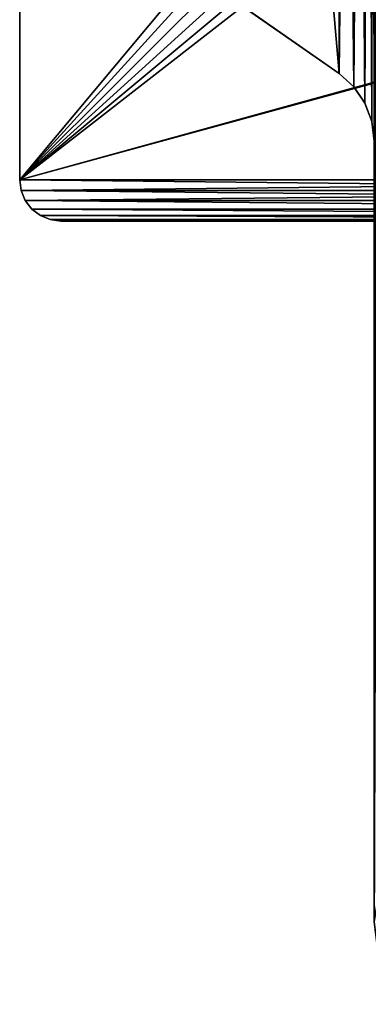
# Model space of a CAD drawing. Extents: x -277 to 1811, y -97 to 1083.
# Tile 53 of 81: x 1416 to 1458, y -97 to 23. Entities that reach past the tile are written whole.
import ezdxf

# ---------------------------------------------------------------- set-up
doc = ezdxf.new("R2010")
doc.units = 0
doc.header["$LTSCALE"] = 25.4
doc.layers.get('0').update_dxf_attribs({"color": 13, "linetype": 'CONTINUOUS'})
doc.layers.add('STEEL', color=134, linetype='CONTINUOUS')
doc.layers.add('WOOD', color=36, linetype='CONTINUOUS')

# ---------------------------------------------------------------- blocks, each defined once
blk = doc.blocks.new('LVI294_01A_02_011')
at = {"color": 0}
for p, q in [((-41.79, 0, 71.88), (-32.25, 0, 58.26)), ((-41.79, 0, 71.88), (-32.25, 0, 58.26)), ((-32.25, 0, 58.26), (-30.65, 0, 56.48)), ((-32.25, -4, 58.26), (-32.25, 0, 58.26)), ((-32.25, -4, 58.26), (-32.25, 0, 58.26)), ((-32.25, 0, 58.26), (-30.65, 0, 56.48)), ((-32.25, -4, 58.26), (-30.65, 0, 56.48)), ((-32.25, -4, 58.26), (-30.65, 0, 56.48)), ((-30.65, 0, 56.48), (-28.68, 0, 55.13)), ((-30.65, -4, 56.48), (-30.65, 0, 56.48)), ((-30.65, -4, 56.48), (-30.65, 0, 56.48)), ((-30.65, -4, 56.48), (-28.68, 0, 55.13)), ((-30.65, 0, 56.48), (-28.68, 0, 55.13)), ((-30.65, -4, 56.48), (-28.68, 0, 55.13)), ((-28.68, 0, 55.13), (-26.44, 0, 54.29)), ((-28.68, -4, 55.13), (-28.68, 0, 55.13)), ((-28.68, -4, 55.13), (-28.68, 0, 55.13)), ((-28.68, -4, 55.13), (-26.44, 0, 54.29)), ((-28.68, 0, 55.13), (-26.44, 0, 54.29)), ((-28.68, -4, 55.13), (-26.44, 0, 54.29)), ((-32.25, -4, 58.26), (-41.79, -4, 71.88)), ((-32.25, -4, 58.26), (-41.79, -4, 71.88)), ((-30.65, -4, 56.48), (-32.25, -4, 58.26)), ((-30.65, -4, 56.48), (-32.25, -4, 58.26)), ((-28.68, -4, 55.13), (-30.65, -4, 56.48)), ((-28.68, -4, 55.13), (-30.65, -4, 56.48)), ((-26.44, -4, 54.29), (-28.68, -4, 55.13)), ((-26.44, -4, 54.29), (-28.68, -4, 55.13))]:
    blk.add_line(p, q, dxfattribs=at)
at = {"color": 253}
mesh = blk.add_polyface(dxfattribs=at)
corners = [(-205.3, 0, 54.29), (-24.06, 0, 54), (-207.68, 0, 54), (-26.44, 0, 54.29), (-203.06, 0, 55.13), (-28.68, 0, 55.13), (-201.09, 0, 56.48), (-30.65, 0, 56.48), (-199.49, 0, 58.26), (-32.25, 0, 58.26), (-189.95, 0, 71.88), (-41.79, 0, 71.88), (-188.03, 0, 74.02), (-43.7, 0, 74.02), (-185.66, 0, 75.64), (-46.07, 0, 75.64), (-182.97, 0, 76.66), (-48.76, 0, 76.66), (-180.12, 0, 77), (-51.62, 0, 77), (-271.3, 0, 54), (79.74, 0), (-271.3, 0), (79.99, 0, 0.03), (80.24, 0, 0.13), (80.44, 0, 0.29), (80.6, 0, 0.5), (80.7, 0, 0.74), (80.74, 0, 1), (80.74, 0, 44), (80.4, 0, 46.59), (79.4, 0, 49), (77.81, 0, 51.07), (75.74, 0, 52.66), (73.32, 0, 53.66), (70.74, 0, 54)]
mesh.append_faces([[corners[k] for k in face] for face in [(17, 18, 19), (20, 21, 22)]], dxfattribs={"vtx0": -1, "color": 253})
mesh.append_faces([[corners[k] for k in face] for face in [(0, 1, 2), (1, 0, 3), (3, 4, 5), (5, 6, 7), (7, 8, 9), (9, 10, 11), (11, 12, 13), (13, 14, 15), (15, 16, 17), (21, 20, 23), (23, 20, 24), (24, 20, 25), (25, 20, 26), (26, 20, 27), (27, 20, 28), (28, 20, 29), (29, 20, 30), (30, 20, 31), (31, 20, 32), (32, 20, 33), (33, 20, 34), (34, 20, 35), (35, 2, 1)]], dxfattribs={"vtx0": -1, "vtx1": -1, "color": 253})
mesh.append_faces([[corners[k] for k in face] for face in [(3, 0, 4), (5, 4, 6), (7, 6, 8), (9, 8, 10), (11, 10, 12), (13, 12, 14), (15, 14, 16), (17, 16, 18), (35, 20, 2)]], dxfattribs={"vtx0": -1, "vtx2": -1, "color": 253})
mesh = blk.add_polyface(dxfattribs=at)
corners = [(-32.25, 0, 58.26), (-41.79, -4, 71.88), (-32.25, -4, 58.26), (-41.79, 0, 71.88)]
mesh.append_faces([[corners[k] for k in face] for face in [(0, 1, 2), (1, 0, 3)]], dxfattribs={"vtx0": -1, "color": 253})
mesh = blk.add_polyface(dxfattribs=at)
corners = [(-32.25, 0, 58.26), (-32.25, -4, 58.26), (-30.65, 0, 56.48)]
mesh.append_faces([[corners[k] for k in face] for face in [(0, 1, 2)]], dxfattribs={"color": 253})
mesh = blk.add_polyface(dxfattribs=at)
corners = [(-30.65, 0, 56.48), (-32.25, -4, 58.26), (-30.65, -4, 56.48)]
mesh.append_faces([[corners[k] for k in face] for face in [(0, 1, 2)]], dxfattribs={"color": 253})
mesh = blk.add_polyface(dxfattribs=at)
corners = [(-28.68, 0, 55.13), (-30.65, 0, 56.48), (-30.65, -4, 56.48)]
mesh.append_faces([[corners[k] for k in face] for face in [(0, 1, 2)]], dxfattribs={"color": 253})
mesh = blk.add_polyface(dxfattribs=at)
corners = [(-28.68, 0, 55.13), (-30.65, -4, 56.48), (-28.68, -4, 55.13)]
mesh.append_faces([[corners[k] for k in face] for face in [(0, 1, 2)]], dxfattribs={"color": 253})
mesh = blk.add_polyface(dxfattribs=at)
corners = [(-26.44, 0, 54.29), (-28.68, 0, 55.13), (-28.68, -4, 55.13)]
mesh.append_faces([[corners[k] for k in face] for face in [(0, 1, 2)]], dxfattribs={"color": 253})
mesh = blk.add_polyface(dxfattribs=at)
corners = [(-26.44, 0, 54.29), (-28.68, -4, 55.13), (-26.44, -4, 54.29)]
mesh.append_faces([[corners[k] for k in face] for face in [(0, 1, 2)]], dxfattribs={"color": 253})
mesh = blk.add_polyface(dxfattribs=at)
corners = [(-26.44, -4, 54.29), (-207.68, -4, 54), (-24.06, -4, 54), (-205.3, -4, 54.29), (-28.68, -4, 55.13), (-203.06, -4, 55.13), (-30.65, -4, 56.48), (-201.09, -4, 56.48), (-32.25, -4, 58.26), (-199.49, -4, 58.26), (-41.79, -4, 71.88), (-189.95, -4, 71.88), (-188.03, -4, 74.02), (-43.7, -4, 74.02), (-185.66, -4, 75.64), (-46.07, -4, 75.64), (-182.97, -4, 76.66), (-48.76, -4, 76.66), (-180.12, -4, 77), (-51.62, -4, 77), (79.99, -4, 0.03), (-271.3, -4), (79.74, -4), (-271.3, -4, 54), (80.24, -4, 0.13), (80.44, -4, 0.29), (80.6, -4, 0.5), (80.7, -4, 0.74), (80.74, -4, 1), (80.74, -4, 44), (80.4, -4, 46.59), (79.4, -4, 49), (77.81, -4, 51.07), (75.74, -4, 52.66), (73.32, -4, 53.66), (70.74, -4, 54)]
mesh.append_faces([[corners[k] for k in face] for face in [(18, 17, 19), (20, 21, 22)]], dxfattribs={"vtx0": -1, "color": 253})
mesh.append_faces([[corners[k] for k in face] for face in [(0, 1, 2), (1, 0, 3), (3, 4, 5), (5, 6, 7), (7, 8, 9), (9, 10, 11), (11, 10, 12), (12, 13, 14), (14, 15, 16), (16, 17, 18), (21, 20, 23), (23, 2, 1)]], dxfattribs={"vtx0": -1, "vtx1": -1, "color": 253})
mesh.append_faces([[corners[k] for k in face] for face in [(3, 0, 4), (5, 4, 6), (7, 6, 8), (9, 8, 10), (12, 10, 13), (14, 13, 15), (16, 15, 17), (23, 20, 24), (23, 24, 25), (23, 25, 26), (23, 26, 27), (23, 27, 28), (23, 28, 29), (23, 29, 30), (23, 30, 31), (23, 31, 32), (23, 32, 33), (23, 33, 34), (23, 34, 35), (23, 35, 2)]], dxfattribs={"vtx0": -1, "vtx2": -1, "color": 253})
blk = doc.blocks.new('LVI294_01A_02')
at = {"color": 0, "extrusion": (1, -7.84414e-15, 4.18279e-15), "rotation": 2.463339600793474e-12}
blk.add_blockref('LVI294_01A_02_011', (1097.96, 46.8, -589), dxfattribs=at)
blk = doc.blocks.new('LUSTROLVI294_01_A_01_02')
at = {"color": 0}
for p, q in [((3.71, 119.83), (2.5, 119.33)), ((2.5, 119.33, -5), (3.71, 119.83, -5)), ((3.71, 119.83, -5), (2.5, 119.33)), ((3.71, 119.83), (2.5, 119.33)), ((3.71, 119.83, -5), (2.5, 119.33)), ((2.5, 119.33, -5), (3.71, 119.83, -5)), ((5, 120), (3.71, 119.83)), ((3.71, 119.83, -5), (5, 120, -5)), ((5, 120, -5), (3.71, 119.83)), ((5, 120), (3.71, 119.83)), ((5, 120, -5), (3.71, 119.83)), ((3.71, 119.83, -5), (5, 120, -5)), ((3.71, 119.83, -5), (3.71, 119.83)), ((3.71, 119.83, -5), (3.71, 119.83)), ((195, 120), (5, 120)), ((5, 120, -5), (195, 120, -5)), ((5, 120, -5), (195, 120, -5)), ((5, 120, -5), (5, 120)), ((195, 120), (5, 120)), ((5, 120, -5), (5, 120)), ((1.46, 118.54), (0.67, 117.5)), ((0.67, 117.5, -5), (1.46, 118.54, -5)), ((1.46, 118.54, -5), (0.67, 117.5)), ((1.46, 118.54), (0.67, 117.5)), ((1.46, 118.54, -5), (0.67, 117.5)), ((0.67, 117.5, -5), (1.46, 118.54, -5)), ((2.5, 119.33), (1.46, 118.54)), ((1.46, 118.54, -5), (2.5, 119.33, -5)), ((2.5, 119.33, -5), (1.46, 118.54)), ((2.5, 119.33), (1.46, 118.54)), ((2.5, 119.33, -5), (1.46, 118.54)), ((1.46, 118.54, -5), (2.5, 119.33, -5)), ((1.46, 118.54, -5), (1.46, 118.54)), ((1.46, 118.54, -5), (1.46, 118.54)), ((2.5, 119.33, -5), (2.5, 119.33)), ((2.5, 119.33, -5), (2.5, 119.33)), ((0.67, 117.5), (0.17, 116.29)), ((0.17, 116.29, -5), (0.67, 117.5, -5)), ((0.67, 117.5, -5), (0.17, 116.29)), ((0.67, 117.5), (0.17, 116.29)), ((0.67, 117.5, -5), (0.17, 116.29)), ((0.17, 116.29, -5), (0.67, 117.5, -5)), ((0.67, 117.5, -5), (0.67, 117.5)), ((0.67, 117.5, -5), (0.67, 117.5)), ((0.17, 116.29), (0, 115)), ((0, 115, -5), (0.17, 116.29, -5)), ((0.17, 116.29, -5), (0, 115)), ((0.17, 116.29), (0, 115)), ((0.17, 116.29, -5), (0, 115)), ((0, 115, -5), (0.17, 116.29, -5)), ((0.17, 116.29, -5), (0.17, 116.29)), ((0.17, 116.29, -5), (0.17, 116.29)), ((0, 115), (0, 5)), ((0, 5, -5), (0, 115, -5)), ((0, 115, -5), (0, 115)), ((0, 115, -5), (0, 115)), ((0, 5, -5), (0, 115, -5)), ((0, 115), (0, 5))]:
    blk.add_line(p, q, dxfattribs=at)
at = {"color": 253}
mesh = blk.add_polyface(dxfattribs=at)
corners = [(0, 5), (0.17, 116.29), (0, 115), (0.17, 3.71), (0.67, 117.5), (0.67, 2.5), (1.46, 118.54), (1.46, 1.46), (2.5, 119.33), (2.5, 0.67), (3.71, 0.17), (3.71, 119.83), (5, 0), (5, 120), (29.74, 29.61), (30.42, 27.95), (31.52, 26.52), (32.95, 25.42), (34.61, 24.74), (195, 0), (29.5, 31.4), (29.5, 88.6), (36.4, 24.5), (163.6, 24.5), (165.39, 24.74), (167.05, 25.42), (168.48, 26.52), (169.58, 27.95), (170.26, 29.61), (170.5, 31.4), (34.61, 95.26), (195, 120), (32.95, 94.58), (31.52, 93.48), (30.42, 92.05), (29.74, 90.39), (36.4, 95.5), (163.6, 95.5), (165.39, 95.26), (167.05, 94.58), (168.48, 93.48), (169.58, 92.05), (170.26, 90.39), (170.5, 88.6), (196.29, 0.17), (196.29, 119.83), (197.5, 0.67), (197.5, 119.33), (198.54, 1.46), (198.54, 118.54), (199.33, 2.5), (199.33, 117.5), (199.83, 3.71), (199.83, 116.29), (200, 5), (200, 115)]
mesh.append_faces([[corners[k] for k in face] for face in [(0, 1, 2), (53, 54, 55)]], dxfattribs={"vtx0": -1, "color": 253})
mesh.append_faces([[corners[k] for k in face] for face in [(1, 3, 4), (4, 5, 6), (6, 7, 8), (8, 10, 11), (11, 12, 13), (14, 12, 15), (15, 12, 16), (16, 12, 17), (17, 12, 18), (18, 19, 22), (22, 19, 23), (23, 19, 24), (24, 19, 25), (25, 19, 26), (26, 19, 27), (27, 19, 28), (28, 19, 29), (13, 30, 31), (30, 13, 32), (32, 13, 33), (33, 13, 34), (34, 13, 35), (35, 13, 21), (31, 44, 45), (45, 46, 47), (47, 48, 49), (49, 50, 51), (51, 52, 53)]], dxfattribs={"vtx0": -1, "vtx1": -1, "color": 253})
mesh.append_faces([[corners[k] for k in face] for face in [(13, 12, 14), (31, 29, 19)]], dxfattribs={"vtx0": -1, "vtx1": -1, "vtx2": -1, "color": 253})
mesh.append_faces([[corners[k] for k in face] for face in [(1, 0, 3), (4, 3, 5), (6, 5, 7), (8, 7, 9), (8, 9, 10), (11, 10, 12), (18, 12, 19), (13, 14, 20), (13, 20, 21), (31, 30, 36), (31, 36, 37), (31, 37, 38), (31, 38, 39), (31, 39, 40), (31, 40, 41), (31, 41, 42), (31, 42, 43), (31, 43, 29), (31, 19, 44), (45, 44, 46), (47, 46, 48), (49, 48, 50), (51, 50, 52), (53, 52, 54)]], dxfattribs={"vtx0": -1, "vtx2": -1, "color": 253})
mesh = blk.add_polyface(dxfattribs=at)
corners = [(0.17, 116.29, -5), (0, 5, -5), (0, 115, -5), (0.17, 3.71, -5), (0.67, 117.5, -5), (0.67, 2.5, -5), (1.46, 118.54, -5), (1.46, 1.46, -5), (2.5, 119.33, -5), (2.5, 0.67, -5), (3.71, 119.83, -5), (3.71, 0.17, -5), (5, 120, -5), (5, 0, -5), (29.74, 90.39, -5), (30.42, 92.05, -5), (31.52, 93.48, -5), (32.95, 94.58, -5), (34.61, 95.26, -5), (195, 120, -5), (29.5, 88.6, -5), (36.4, 95.5, -5), (163.6, 95.5, -5), (165.39, 95.26, -5), (167.05, 94.58, -5), (168.48, 93.48, -5), (169.58, 92.05, -5), (170.26, 90.39, -5), (170.5, 88.6, -5), (170.5, 31.4, -5), (34.61, 24.74, -5), (195, 0, -5), (32.95, 25.42, -5), (31.52, 26.52, -5), (30.42, 27.95, -5), (29.74, 29.61, -5), (29.5, 31.4, -5), (36.4, 24.5, -5), (163.6, 24.5, -5), (165.39, 24.74, -5), (167.05, 25.42, -5), (168.48, 26.52, -5), (169.58, 27.95, -5), (170.26, 29.61, -5), (196.29, 119.83, -5), (196.29, 0.17, -5), (197.5, 119.33, -5), (197.5, 0.67, -5), (198.54, 118.54, -5), (198.54, 1.46, -5), (199.33, 117.5, -5), (199.33, 2.5, -5), (199.83, 116.29, -5), (199.83, 3.71, -5), (200, 115, -5), (200, 5, -5)]
mesh.append_faces([[corners[k] for k in face] for face in [(0, 1, 2), (53, 54, 55)]], dxfattribs={"vtx0": -1, "color": 253})
mesh.append_faces([[corners[k] for k in face] for face in [(1, 0, 3), (3, 4, 5), (5, 6, 7), (7, 8, 9), (9, 10, 11), (11, 12, 13), (14, 12, 15), (15, 12, 16), (16, 12, 17), (17, 12, 18), (18, 19, 21), (21, 19, 22), (22, 19, 23), (23, 19, 24), (24, 19, 25), (25, 19, 26), (26, 19, 27), (27, 19, 28), (28, 19, 29), (13, 30, 31), (30, 13, 32), (32, 13, 33), (33, 13, 34), (34, 13, 35), (35, 13, 36), (36, 13, 20), (31, 44, 45), (45, 46, 47), (47, 48, 49), (49, 50, 51), (51, 52, 53)]], dxfattribs={"vtx0": -1, "vtx1": -1, "color": 253})
mesh.append_faces([[corners[k] for k in face] for face in [(13, 12, 14), (31, 29, 19)]], dxfattribs={"vtx0": -1, "vtx1": -1, "vtx2": -1, "color": 253})
mesh.append_faces([[corners[k] for k in face] for face in [(3, 0, 4), (5, 4, 6), (7, 6, 8), (9, 8, 10), (11, 10, 12), (18, 12, 19), (13, 14, 20), (31, 30, 37), (31, 37, 38), (31, 38, 39), (31, 39, 40), (31, 40, 41), (31, 41, 42), (31, 42, 43), (31, 43, 29), (31, 19, 44), (45, 44, 46), (47, 46, 48), (49, 48, 50), (51, 50, 52), (53, 52, 54)]], dxfattribs={"vtx0": -1, "vtx2": -1, "color": 253})
mesh = blk.add_polyface(dxfattribs=at)
corners = [(3.71, 119.83), (3.71, 119.83, -5), (2.5, 119.33)]
mesh.append_faces([[corners[k] for k in face] for face in [(0, 1, 2)]], dxfattribs={"color": 253})
mesh = blk.add_polyface(dxfattribs=at)
corners = [(2.5, 119.33), (3.71, 119.83, -5), (2.5, 119.33, -5)]
mesh.append_faces([[corners[k] for k in face] for face in [(0, 1, 2)]], dxfattribs={"color": 253})
mesh = blk.add_polyface(dxfattribs=at)
corners = [(5, 120), (5, 120, -5), (3.71, 119.83)]
mesh.append_faces([[corners[k] for k in face] for face in [(0, 1, 2)]], dxfattribs={"color": 253})
mesh = blk.add_polyface(dxfattribs=at)
corners = [(3.71, 119.83), (5, 120, -5), (3.71, 119.83, -5)]
mesh.append_faces([[corners[k] for k in face] for face in [(0, 1, 2)]], dxfattribs={"color": 253})
mesh = blk.add_polyface(dxfattribs=at)
corners = [(5, 120), (195, 120, -5), (5, 120, -5), (195, 120)]
mesh.append_faces([[corners[k] for k in face] for face in [(0, 1, 2), (1, 0, 3)]], dxfattribs={"vtx0": -1, "color": 253})
mesh = blk.add_polyface(dxfattribs=at)
corners = [(1.46, 118.54, -5), (0.67, 117.5), (1.46, 118.54)]
mesh.append_faces([[corners[k] for k in face] for face in [(0, 1, 2)]], dxfattribs={"color": 253})
mesh = blk.add_polyface(dxfattribs=at)
corners = [(1.46, 118.54, -5), (0.67, 117.5, -5), (0.67, 117.5)]
mesh.append_faces([[corners[k] for k in face] for face in [(0, 1, 2)]], dxfattribs={"color": 253})
mesh = blk.add_polyface(dxfattribs=at)
corners = [(2.5, 119.33), (2.5, 119.33, -5), (1.46, 118.54)]
mesh.append_faces([[corners[k] for k in face] for face in [(0, 1, 2)]], dxfattribs={"color": 253})
mesh = blk.add_polyface(dxfattribs=at)
corners = [(1.46, 118.54), (2.5, 119.33, -5), (1.46, 118.54, -5)]
mesh.append_faces([[corners[k] for k in face] for face in [(0, 1, 2)]], dxfattribs={"color": 253})
mesh = blk.add_polyface(dxfattribs=at)
corners = [(0.67, 117.5, -5), (0.17, 116.29), (0.67, 117.5)]
mesh.append_faces([[corners[k] for k in face] for face in [(0, 1, 2)]], dxfattribs={"color": 253})
mesh = blk.add_polyface(dxfattribs=at)
corners = [(0.67, 117.5, -5), (0.17, 116.29, -5), (0.17, 116.29)]
mesh.append_faces([[corners[k] for k in face] for face in [(0, 1, 2)]], dxfattribs={"color": 253})
mesh = blk.add_polyface(dxfattribs=at)
corners = [(0.17, 116.29, -5), (0, 115), (0.17, 116.29)]
mesh.append_faces([[corners[k] for k in face] for face in [(0, 1, 2)]], dxfattribs={"color": 253})
mesh = blk.add_polyface(dxfattribs=at)
corners = [(0.17, 116.29, -5), (0, 115, -5), (0, 115)]
mesh.append_faces([[corners[k] for k in face] for face in [(0, 1, 2)]], dxfattribs={"color": 253})
mesh = blk.add_polyface(dxfattribs=at)
corners = [(0, 115), (0, 5, -5), (0, 5), (0, 115, -5)]
mesh.append_faces([[corners[k] for k in face] for face in [(0, 1, 2), (1, 0, 3)]], dxfattribs={"vtx0": -1, "color": 253})
blk = doc.blocks.new('LUSTROLVI294_01A_01_03')
at = {"color": 253}
mesh = blk.add_polyface(dxfattribs=at)
corners = [(-177.5, 0, 59), (-61.5, 0, 55), (-177.5, 0, 10), (-61.5, 0, 58), (-61.53, 0, 58.26), (-61.63, 0, 58.5), (-61.79, 0, 58.71), (-62, 0, 58.87), (-62.24, 0, 58.97), (-62.5, 0, 59), (-170.09, 0, 0.34), (-72.71, 0), (-167.5, 0), (110.92, 0), (174.58, 0), (174.58, 0, 55), (-172.5, 0, 1.34), (-174.57, 0, 2.93), (-176.16, 0, 5), (-177.16, 0, 7.41), (-45.15, 0, -23), (86.21, 0, -22.66), (83.36, 0, -23), (-48, 0, -22.66), (88.9, 0, -21.64), (-50.69, 0, -21.64), (-53.06, 0, -20.02), (91.27, 0, -20.02), (-54.98, 0, -17.88), (93.19, 0, -17.88), (-64.51, 0, -4.26), (102.72, 0, -4.26), (104.32, 0, -2.48), (-66.11, 0, -2.48), (106.3, 0, -1.13), (-68.09, 0, -1.13), (108.54, 0, -0.29), (-70.33, 0, -0.29)]
mesh.append_faces([[corners[k] for k in face] for face in [(8, 0, 9), (10, 11, 12), (20, 21, 22)]], dxfattribs={"vtx0": -1, "color": 253})
mesh.append_faces([[corners[k] for k in face] for face in [(0, 1, 2), (1, 0, 3), (3, 0, 4), (4, 0, 5), (5, 0, 6), (6, 0, 7), (7, 0, 8), (13, 10, 14), (14, 10, 15), (15, 2, 1), (21, 23, 24), (24, 26, 27), (27, 28, 29), (29, 30, 31), (31, 30, 32), (32, 33, 34), (34, 35, 36), (36, 37, 13)]], dxfattribs={"vtx0": -1, "vtx1": -1, "color": 253})
mesh.append_faces([[corners[k] for k in face] for face in [(11, 10, 13)]], dxfattribs={"vtx0": -1, "vtx1": -1, "vtx2": -1, "color": 253})
mesh.append_faces([[corners[k] for k in face] for face in [(15, 10, 16), (15, 16, 17), (15, 17, 18), (15, 18, 19), (15, 19, 2), (21, 20, 23), (24, 23, 25), (24, 25, 26), (27, 26, 28), (29, 28, 30), (32, 30, 33), (34, 33, 35), (36, 35, 37), (13, 37, 11)]], dxfattribs={"vtx0": -1, "vtx2": -1, "color": 253})
mesh = blk.add_polyface(dxfattribs=at)
corners = [(174.58, -5, 55), (110.92, -5), (174.58, -5), (-72.71, -5), (-167.5, -5), (-170.09, -5, 0.34), (-172.5, -5, 1.34), (-174.57, -5, 2.93), (-176.16, -5, 5), (-177.16, -5, 7.41), (-177.5, -5, 10), (-61.5, -5, 55), (-177.5, -5, 59), (-61.5, -5, 58), (-61.53, -5, 58.26), (-61.63, -5, 58.5), (-61.79, -5, 58.71), (-62, -5, 58.87), (-62.24, -5, 58.97), (-62.5, -5, 59), (86.21, -5, -22.66), (-45.15, -5, -23), (83.36, -5, -23), (-48, -5, -22.66), (88.9, -5, -21.64), (-50.69, -5, -21.64), (-53.06, -5, -20.02), (91.27, -5, -20.02), (-54.98, -5, -17.88), (93.19, -5, -17.88), (-64.51, -5, -4.26), (102.72, -5, -4.26), (104.32, -5, -2.48), (-66.11, -5, -2.48), (106.3, -5, -1.13), (-68.09, -5, -1.13), (108.54, -5, -0.29), (-70.33, -5, -0.29)]
mesh.append_faces([[corners[k] for k in face] for face in [(0, 1, 2), (12, 18, 19), (20, 21, 22)]], dxfattribs={"vtx0": -1, "color": 253})
mesh.append_faces([[corners[k] for k in face] for face in [(3, 0, 4), (4, 0, 5), (5, 0, 6), (6, 0, 7), (7, 0, 8), (8, 0, 9), (9, 0, 10), (10, 11, 12), (21, 20, 23), (23, 24, 25), (25, 24, 26), (26, 27, 28), (28, 29, 30), (30, 32, 33), (33, 34, 35), (35, 36, 37), (37, 1, 3)]], dxfattribs={"vtx0": -1, "vtx1": -1, "color": 253})
mesh.append_faces([[corners[k] for k in face] for face in [(1, 0, 3)]], dxfattribs={"vtx0": -1, "vtx1": -1, "vtx2": -1, "color": 253})
mesh.append_faces([[corners[k] for k in face] for face in [(10, 0, 11), (12, 11, 13), (12, 13, 14), (12, 14, 15), (12, 15, 16), (12, 16, 17), (12, 17, 18), (23, 20, 24), (26, 24, 27), (28, 27, 29), (30, 29, 31), (30, 31, 32), (33, 32, 34), (35, 34, 36), (37, 36, 1)]], dxfattribs={"vtx0": -1, "vtx2": -1, "color": 253})
blk = doc.blocks.new('LUSTROLVI294_01A_01')
at = {"color": 0, "extrusion": (1, 5.76679e-15, 6.2433e-15), "rotation": 179.9999999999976}
blk.add_blockref('LUSTROLVI294_01A_01_03', (1001.2, -42.8, -317), dxfattribs=at)
at = {"color": 0, "extrusion": (6.2433e-15, -4.30211e-14, -1), "rotation": 269.9999999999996}
blk.add_blockref('LUSTROLVI294_01_A_01_02', (240, 1083.62, -367.2), dxfattribs=at)

msp = doc.modelspace()

# ---------------------------------------------------------------- block references
at = {"layer": 'STEEL', "color": 0, "extrusion": (1.83187e-15, 8.62817e-31, -1), "rotation": 180}
msp.add_blockref('LUSTROLVI294_01A_01', (-1775.54, 1082.15, -367.2), dxfattribs=at)
at = {"layer": 'WOOD', "color": 0, "rotation": 180}
msp.add_blockref('LVI294_01A_02', (923.54, 1082.15, 367.2), dxfattribs=at)

doc.saveas('drawing.dxf')
